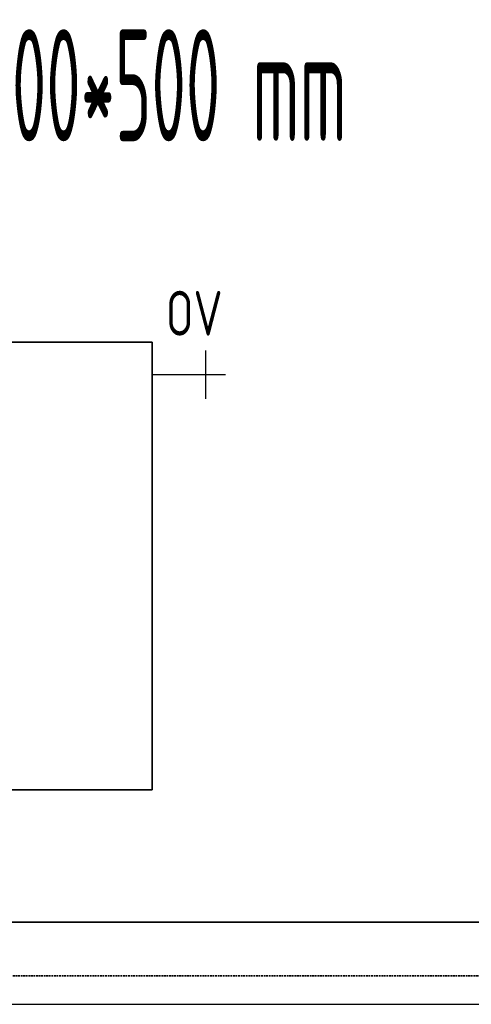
# Model space of a CAD drawing. Header units: millimetres. Extents: x -727 to 69715, y -15705 to 98123.
# Tile 207 of 256: x 46099 to 46604, y -12955 to -11855. Entities that reach past the tile are written whole.
import ezdxf
from ezdxf.enums import TextEntityAlignment as Align

# ---------------------------------------------------------------- set-up
doc = ezdxf.new("R2010")
doc.units = ezdxf.units.MM
doc.linetypes.add('VERDECKT', pattern=[9.525, 6.35, -3.175])
for name, color, linetype, lineweight in [('JS_VYT_POPIS - OBECNĚ', 7, 'Continuous', 5), ('UT_POTRUBI - PŘÍVOD', 1, 'Continuous', 35), ('UT_SCHÉMA_POPIS', 7, 'VERDECKT', 5), ('UT_SCHÉMA_SYMBOLY', 7, 'Continuous', 25), ('UT_SCHÉMA_ZPÁTEČKA', 172, 'VERDECKT', 35), ('UT_ZAŘÍZENÍ - OT', 3, 'Continuous', 35)]:
    doc.layers.add(name, color=color, linetype=linetype, lineweight=lineweight)
doc.styles.add('ISO 2.5', font='isocp.shx', dxfattribs={"width": 0.8, "height": 2.5})
doc.styles.add('VZT_POPIS', font='isocp.shx', dxfattribs={"width": 0.6, "height": 125})

msp = doc.modelspace()

# ---------------------------------------------------------------- linework, layer by layer
msp.add_line((-727.4, -12954.7), (68024.3, -12954.7))
at = {"layer": 'UT_POTRUBI - PŘÍVOD'}
msp.add_line((47537, -12862.8), (45687, -12862.8), dxfattribs=at)
at = {"layer": 'UT_SCHÉMA_SYMBOLY'}
for p, q in [((46307.5, -12278.4), (46307.5, -12224.4)), ((46329.3, -12251.4), (46247.4, -12251.4))]:
    msp.add_line(p, q, dxfattribs=at)
at = {"layer": 'UT_SCHÉMA_ZPÁTEČKA', "ltscale": 0.3}
msp.add_line((47537, -12922.7), (45612.7, -12922.7), dxfattribs=at)
at = {"layer": 'UT_ZAŘÍZENÍ - OT', "linetype": 'Continuous'}
for p, q in [((46247.4, -12214.9), (45547.4, -12214.9)), ((46247.4, -12714.9), (46247.4, -12214.9)), ((45547.4, -12714.9), (46247.4, -12714.9))]:
    msp.add_line(p, q, dxfattribs=at)

# ---------------------------------------------------------------- texts
at = {"layer": 'JS_VYT_POPIS - OBECNĚ', "style": 'VZT_POPIS', "width": 0.5}
msp.add_text('D-OT VK typ 20 - 700*500 mm', height=125, dxfattribs=at).set_placement((45919.1, -11927.9), align=Align.MIDDLE_CENTER)
at = {"layer": 'UT_SCHÉMA_POPIS', "style": 'ISO 2.5', "width": 0.8}
msp.add_text('OV', height=50, dxfattribs=at).set_placement((46262.8, -12182.6), align=Align.MIDDLE_LEFT)

doc.saveas('drawing.dxf')
